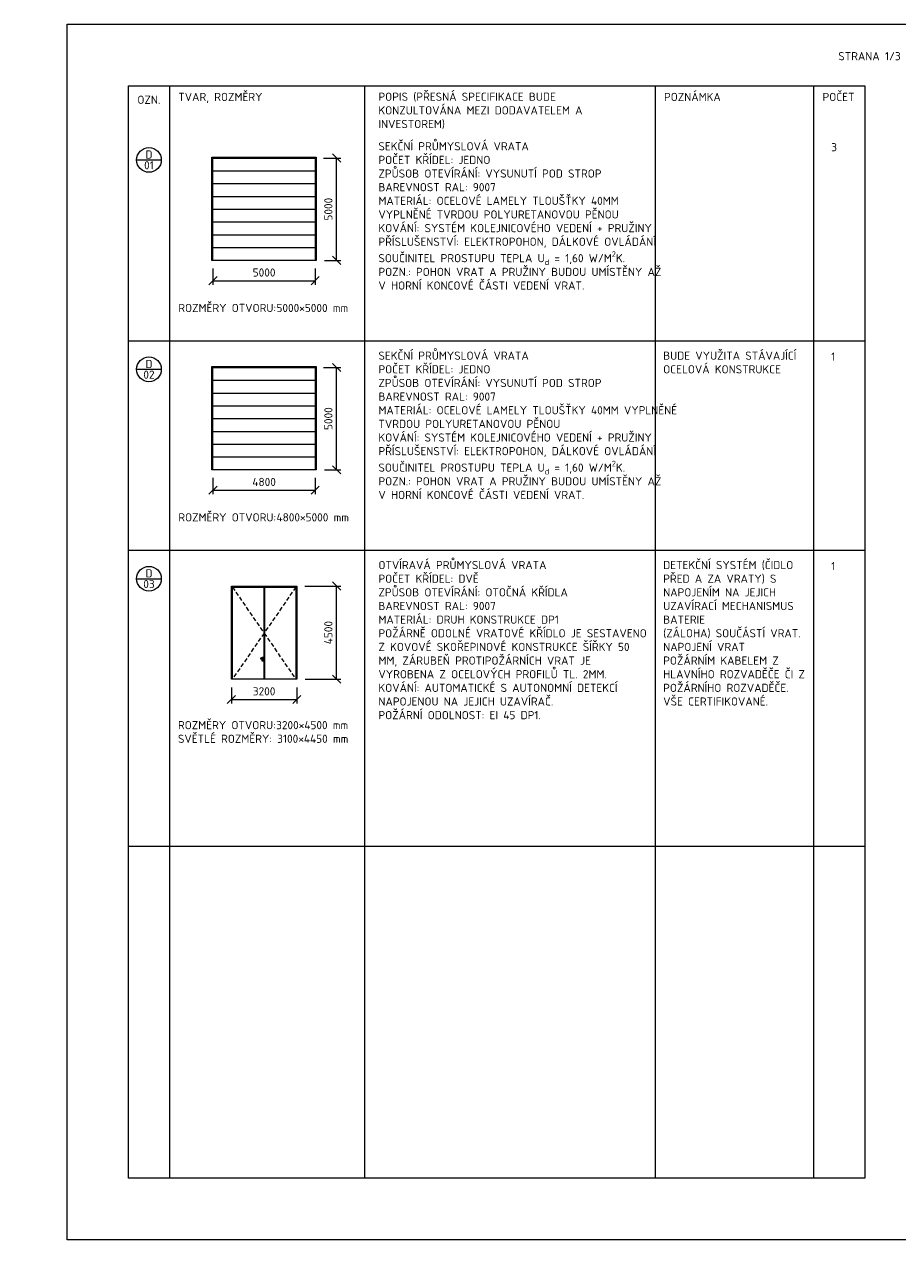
# Model space of a CAD drawing. Header units: millimetres. Extents: x 22658 to 127420, y -26060 to 5012.
# Tile 2 of 4: x 63372 to 84725, y -26060 to 3640. Entities that reach past the tile are written whole.
import ezdxf
from ezdxf.enums import TextEntityAlignment as Align

# ---------------------------------------------------------------- set-up
doc = ezdxf.new("R2010")
doc.units = ezdxf.units.MM
doc.header["$LTSCALE"] = 200
doc.linetypes.add('DASHED', pattern=[0.75, 0.5, -0.25])
doc.layers.get('Defpoints').update_dxf_attribs({"color": 253})
for name, color, linetype, lineweight in [('A99_N_kce-pod', 7, 'DASHED', 20), ('A99_N_kce-pohl', 7, 'Continuous', 20), ('A99_N_koty-100', 160, 'Continuous', 9), ('A99_N_leg-ram', 7, 'Continuous', 9), ('A99_N_leg-text', 7, 'Continuous', 9), ('A99_N_txt-popis-mist', 252, 'Continuous', 9), ('A99_N_znaceni', 160, 'Continuous', 9), ('A99_S_txt-popis-100', 240, 'Continuous', 9)]:
    doc.layers.add(name, color=color, linetype=linetype, lineweight=lineweight)
doc.styles.add('A99_kota', font='isocpeur.ttf')
doc.styles.add('A99_popis', font='isocpeur.ttf')
doc.dimstyles.new('A99_kota-100', dxfattribs={"dimscale": 100, "dimtxt": 2, "dimasz": 2, "dimexe": 1, "dimexo": 5, "dimgap": 1, "dimtad": 1, "dimdec": 0, "dimtxsty": 'A99_kota', "dimblk": 'OBLIQUE', "dimcen": 2.5, "dimclrt": 5, "dimadec": 0, "dimazin": 0, "dimtfac": 1, "dimtdec": 0, "dimtix": 1, "dimtmove": 2, "dimatfit": 3, "dimfxl": 0, "dimlwd": -1, "dimlwe": -1, "dimarcsym": 0})

# ---------------------------------------------------------------- blocks, each defined once
blk = doc.blocks.new('*U40')
at = {"color": 0, "linetype": 'ByBlock'}
blk.add_line((-3.02, 0), (3.02, 0), dxfattribs=at)
blk.add_circle((0, 0), 3.02, dxfattribs=at)
at = {"color": 0, "linetype": 'ByBlock', "style": 'A99_popis'}
for tag, p in [('KATEGORIE', (0, 1.31)), ('PRVEK', (0, -1.3))]:
    blk.add_attdef(tag, text='', height=2, dxfattribs=at).set_placement(p, align=Align.MIDDLE_CENTER)
blk = doc.blocks.new('_OBLIQUE')
at = {"color": 0, "linetype": 'ByBlock'}
blk.add_line((-0.5, -0.5), (0.5, 0.5), dxfattribs=at)
blk = doc.blocks.new('*D55')
at = {"layer": 'A99_N_koty-100', "color": 0, "transparency": 16777216}
for p, q in [((70685, 372), (71107, 372)), ((71007, -2128), (71007, 372)), ((70710, -2128), (71107, -2128))]:
    blk.add_line(p, q, dxfattribs=at)
at = {"layer": 'Defpoints', "color": 0, "transparency": 16777216}
for p in [(70485, 372), (71007, 372), (70510, -2128)]:
    blk.add_point(p, dxfattribs=at)
at = {"layer": 'A99_N_koty-100', "color": 0, "transparency": 16777216, "xscale": 200, "yscale": 200, "zscale": 200}
for p, rotation in [((71007, 372), 90), ((71007, -2128), 270)]:
    blk.add_blockref('_OBLIQUE', p, dxfattribs=dict(at, rotation=rotation))
at = {"layer": 'A99_N_koty-100', "color": 5, "transparency": 16777216, "insert": (70807, -878), "char_height": 200, "attachment_point": 5, "rotation": 90, "style": 'A99_kota'}
blk.add_mtext('5000', dxfattribs=at)
blk = doc.blocks.new('*D56')
at = {"layer": 'A99_N_koty-100', "color": 0, "transparency": 16777216}
for p, q in [((67985, -2328), (67985, -2725)), ((70485, -2328), (70485, -2725)), ((67985, -2625), (70485, -2625))]:
    blk.add_line(p, q, dxfattribs=at)
at = {"layer": 'Defpoints', "color": 0, "transparency": 16777216}
for p in [(67985, -2128), (70485, -2128), (70485, -2625)]:
    blk.add_point(p, dxfattribs=at)
at = {"layer": 'A99_N_koty-100', "color": 0, "transparency": 16777216, "xscale": 200, "yscale": 200, "zscale": 200, "rotation": 180}
blk.add_blockref('_OBLIQUE', (67985, -2625), dxfattribs=at)
at = {"layer": 'A99_N_koty-100', "color": 0, "transparency": 16777216, "xscale": 200, "yscale": 200, "zscale": 200}
blk.add_blockref('_OBLIQUE', (70485, -2625), dxfattribs=at)
at = {"layer": 'A99_N_koty-100', "color": 5, "transparency": 16777216, "insert": (69235, -2425), "char_height": 200, "attachment_point": 5, "style": 'A99_kota'}
blk.add_mtext('5000', dxfattribs=at)
blk = doc.blocks.new('*D57')
at = {"layer": 'A99_N_koty-100', "color": 0, "transparency": 16777216}
for p, q in [((70685, -4746), (71107, -4746)), ((71007, -7246), (71007, -4746)), ((70710, -7246), (71107, -7246))]:
    blk.add_line(p, q, dxfattribs=at)
at = {"layer": 'Defpoints', "color": 0, "transparency": 16777216}
for p in [(70485, -4746), (71007, -4746), (70510, -7246)]:
    blk.add_point(p, dxfattribs=at)
at = {"layer": 'A99_N_koty-100', "color": 0, "transparency": 16777216, "xscale": 200, "yscale": 200, "zscale": 200}
for p, rotation in [((71007, -4746), 90), ((71007, -7246), 270)]:
    blk.add_blockref('_OBLIQUE', p, dxfattribs=dict(at, rotation=rotation))
at = {"layer": 'A99_N_koty-100', "color": 5, "transparency": 16777216, "insert": (70807, -5996), "char_height": 200, "attachment_point": 5, "rotation": 90, "style": 'A99_kota'}
blk.add_mtext('5000', dxfattribs=at)
blk = doc.blocks.new('*D58')
at = {"layer": 'A99_N_koty-100', "color": 0, "transparency": 16777216}
for p, q in [((67985, -7446), (67985, -7843)), ((70485, -7446), (70485, -7843)), ((67985, -7743), (70485, -7743))]:
    blk.add_line(p, q, dxfattribs=at)
at = {"layer": 'Defpoints', "color": 0, "transparency": 16777216}
for p in [(67985, -7246), (70485, -7246), (70485, -7743)]:
    blk.add_point(p, dxfattribs=at)
at = {"layer": 'A99_N_koty-100', "color": 0, "transparency": 16777216, "xscale": 200, "yscale": 200, "zscale": 200, "rotation": 180}
blk.add_blockref('_OBLIQUE', (67985, -7743), dxfattribs=at)
at = {"layer": 'A99_N_koty-100', "color": 0, "transparency": 16777216, "xscale": 200, "yscale": 200, "zscale": 200}
blk.add_blockref('_OBLIQUE', (70485, -7743), dxfattribs=at)
at = {"layer": 'A99_N_koty-100', "color": 5, "transparency": 16777216, "insert": (69235, -7543), "char_height": 200, "attachment_point": 5, "style": 'A99_kota'}
blk.add_mtext('{\\C5;4800}', dxfattribs=at)
blk = doc.blocks.new('*D63')
at = {"layer": 'A99_N_koty-100', "color": 0, "transparency": 16777216}
for p, q in [((70234, -10088), (71107, -10088)), ((71007, -12363), (71007, -10088)), ((70235, -12363), (71107, -12363))]:
    blk.add_line(p, q, dxfattribs=at)
at = {"layer": 'Defpoints', "color": 0, "transparency": 16777216}
for p in [(70034, -10088), (71007, -10088), (70035, -12363)]:
    blk.add_point(p, dxfattribs=at)
at = {"layer": 'A99_N_koty-100', "color": 0, "transparency": 16777216, "xscale": 200, "yscale": 200, "zscale": 200}
for p, rotation in [((71007, -10088), 90), ((71007, -12363), 270)]:
    blk.add_blockref('_OBLIQUE', p, dxfattribs=dict(at, rotation=rotation))
at = {"layer": 'A99_N_koty-100', "color": 5, "transparency": 16777216, "insert": (70807, -11225), "char_height": 200, "attachment_point": 5, "rotation": 90, "style": 'A99_kota'}
blk.add_mtext('{\\C5;4500}', dxfattribs=at)
blk = doc.blocks.new('*D64')
at = {"layer": 'A99_N_koty-100', "color": 0, "transparency": 16777216}
for p, q in [((68435, -12563), (68435, -12960)), ((70035, -12563), (70035, -12960)), ((68435, -12860), (70035, -12860))]:
    blk.add_line(p, q, dxfattribs=at)
at = {"layer": 'Defpoints', "color": 0, "transparency": 16777216}
for p in [(68435, -12363), (70035, -12363), (70035, -12860)]:
    blk.add_point(p, dxfattribs=at)
at = {"layer": 'A99_N_koty-100', "color": 0, "transparency": 16777216, "xscale": 200, "yscale": 200, "zscale": 200, "rotation": 180}
blk.add_blockref('_OBLIQUE', (68435, -12860), dxfattribs=at)
at = {"layer": 'A99_N_koty-100', "color": 0, "transparency": 16777216, "xscale": 200, "yscale": 200, "zscale": 200}
blk.add_blockref('_OBLIQUE', (70035, -12860), dxfattribs=at)
at = {"layer": 'A99_N_koty-100', "color": 5, "transparency": 16777216, "insert": (69235, -12660), "char_height": 200, "attachment_point": 5, "style": 'A99_kota'}
blk.add_mtext('{\\C5;3200}', dxfattribs=at)

msp = doc.modelspace()

# ---------------------------------------------------------------- linework, layer by layer
at = {"layer": 'A99_N_kce-pod', "color": 10}
for points in [[(68459.5, -10112.7), (69234.5, -11237.7), (68459.5, -12362.7)], [(70009.5, -10112.7), (69234.5, -11237.7), (70009.5, -12362.7)]]:
    msp.add_lwpolyline(points, dxfattribs=at)
at = {"layer": 'A99_N_kce-pohl', "color": 10}
for points in [[(67959.5, -2128.3), (67959.5, 396.7), (70509.5, 396.7), (70509.5, -2128.3)], [(67984.5, -2128.3), (67984.5, 371.7), (70484.5, 371.7), (70484.5, -2128.3)], [(67959.5, -7245.5), (67959.5, -4720.5), (70509.5, -4720.5), (70509.5, -7245.5)], [(67984.5, -7245.5), (67984.5, -4745.5), (70484.5, -4745.5), (70484.5, -7245.5)], [(68434.5, -12362.7), (68434.5, -10087.7), (70034.2, -10087.7), (70034.5, -12362.7)], [(68459.5, -12362.7), (68459.5, -10112.7), (70009.5, -10112.7), (70009.5, -12362.7)], [(69147.5, -11850.2), (69147.5, -11862.7), (69197.5, -11862.7), (69197.5, -11850.2)]]:
    msp.add_lwpolyline(points, close=True, dxfattribs=at)
for points in [[(67984.5, 59.2), (67984.5, 59.2), (70484.5, 59.2)], [(67984.5, -253.3), (67984.5, -253.3), (70484.5, -253.3)], [(67984.5, -565.8), (67984.5, -565.8), (70484.5, -565.8)], [(67984.5, -878.3), (67984.5, -878.3), (70484.5, -878.3)], [(67984.5, -1190.8), (67984.5, -1190.8), (70484.5, -1190.8)], [(67984.5, -1503.3), (67984.5, -1503.3), (70484.5, -1503.3)], [(67984.5, -1815.8), (67984.5, -1815.8), (70484.5, -1815.8)], [(67984.5, -5058), (67984.5, -5058), (70484.5, -5058)], [(67984.5, -5370.5), (67984.5, -5370.5), (70484.5, -5370.5)], [(67984.5, -5683), (67984.5, -5683), (70484.5, -5683)], [(67984.5, -5995.5), (67984.5, -5995.5), (70484.5, -5995.5)], [(67984.5, -6308), (67984.5, -6308), (70484.5, -6308)], [(67984.5, -6620.5), (67984.5, -6620.5), (70484.5, -6620.5)], [(67984.5, -6933), (67984.5, -6933), (70484.5, -6933)], [(69234.5, -12362.7), (69234.5, -10112.7)], [(69249.7, -12360.5), (69249.7, -10110.5)], [(69185, -11850.2), (69185, -11825.2), (69210, -11825.2), (69210, -11925.2), (69185, -11925.2), (69185, -11862.7)]]:
    msp.add_lwpolyline(points, dxfattribs=at)
at = {"layer": 'A99_N_leg-ram'}
for p, q in [((65920, -4091.3), (83920, -4091.3)), ((65922.2, -9208.5), (83922.2, -9208.5)), ((65922.1, -16443.1), (83922.1, -16443.1))]:
    msp.add_line(p, q, dxfattribs=at)
at = {"layer": 'A99_N_leg-ram', "const_width": 2}
msp.add_lwpolyline([(65920, 2140), (83920, 2140), (83920, 1025.8), (65920, 1025.8)], close=True, dxfattribs=at)
at = {"layer": 'A99_N_leg-ram'}
for points in [[(65920, 2140), (83920, 2140), (83920, -24560), (65920, -24560)], [(66920, 2140), (66920, 2140)]]:
    msp.add_lwpolyline(points, close=True, dxfattribs=at)
for points in [[(66920, 2140), (66920, -24560)], [(71690, 2140), (71690, -24560)], [(78794.6, 2140), (78794.6, -24560)], [(82670, 2140), (82670, -24560)]]:
    msp.add_lwpolyline(points, dxfattribs=at)
at = {"layer": 'A99_N_txt-popis-mist'}
msp.add_lwpolyline([(64420, 3640), (85420, 3640), (85420, -26060), (64420, -26060)], close=True, dxfattribs=at)

# ---------------------------------------------------------------- block references
at = {"layer": 'A99_N_znaceni', "color": 5, "xscale": 100, "yscale": 100, "zscale": 100}
for p, values in [((66420, 326.1), {'KATEGORIE': 'D', 'PRVEK': '01'}), ((66420, -4791.1), {'KATEGORIE': 'D', 'PRVEK': '02'})]:
    msp.add_blockref('*U40', p, dxfattribs=at).add_auto_attribs(values)
at = {"layer": 'A99_N_znaceni', "color": 5}
ref = msp.add_blockref('*U40', (66420, -9908.3), dxfattribs=dict(at, xscale=100, yscale=100, zscale=100))
ref.add_attrib('KATEGORIE', 'D', dxfattribs={"layer": '0', "color": 5, "linetype": 'ByBlock', "height": 200, "style": 'A99_popis'}).set_placement((66420, -9777.3), align=Align.MIDDLE_CENTER)
ref.add_attrib('PRVEK', '03', dxfattribs={"layer": '0', "color": 5, "linetype": 'ByBlock', "height": 200, "style": 'A99_popis'}).set_placement((66420, -10038.1), align=Align.MIDDLE_CENTER)

# ---------------------------------------------------------------- texts
at = {"layer": 'A99_N_leg-text', "insert": (23637.2, -6765), "char_height": 200, "attachment_point": 1, "style": 'A99_popis'}
msp.add_mtext_dynamic_manual_height_columns('\\pi-400,l400,t400,600;{\\fSymbol|b0|i0|c2|p18;·^I}PŘED VÝROBOU JE NUTNÉ VEŠKERÉ ROZMĚRY OTVORŮ ZAMĚŘIT PŘÍMO NA STAVBĚ.\\P{\\fSymbol|b0|i0|c2|p18;·^I}PŘI REALIZACI JE NUTNÉ DODRŽET PLATNOU LEGISLATIVU - ZÁKONY, NAŘÍZENÍ VLÁDY, VYHLÁŠKY A DÁLE ROZHODNUTÍ A ZÁVAZNÁ STANOVISKA DOTČENÝCH ORGÁNŮ.\\P{\\fSymbol|b0|i0|c2|p18;·^I}PŘED VÝROBOU JE NUTNÉ PŘEDLOŽIT V DOSTATEČNÉM PŘEDSTIHU DÍLENSKOU DOKUMENTACI K ODSOUHLASENÍ INVESTOROVI A AUTORSKÉMU DOZORU. KONSTRUKČNÍ SCHÉMATA ANI OSTATNÍ VÝKRESY DÍLENSKOU (VÝROBNÍ) DOKUMENTACI NENAHRAZUJÍ.\\P{\\fSymbol|b0|i0|c2|p18;·^I}PŘI REALIZACI JE NUTNÉ DODRŽET ZÁVAZNÉ POŽADAVKY PLATNÝCH ČSN. KONSTRUKCE, NA KTERÉ SE NEVZTAHUJÍ ZÁVAZNÁ USTANOVENÍ ČSN, BUDOU PROVEDENY DLE NEZÁVAZNÝCH POŽADAVKŮ PLATNÝCH ČSN NEBO DODAVATEL JINÝM ZPŮSOBEM PROKAZATELNĚ DOLOŽÍ JEJICH FUNKČNOST.\\P{\\fSymbol|b0|i0|c2|p18;·^I}DODAVATEL GARANTUJE VEŠKERÉ VLASTNOSTI PRVKŮ.\\P{\\fSymbol|b0|i0|c2|p18;·^I}KOTVENÍ PRVKŮ, KOTEVNÍ MATERIÁLY A TECHNOLOGIE PROVÁDĚNÍ BUDOU GARANTOVÁNY DODAVATELEM. ATYPICKÉ POSTUPY BUDOU KONZULTOVÁNY S AUTORSKÝM DOZOREM.\\P{\\fSymbol|b0|i0|c2|p18;·^I}V RÁMCI DÍLENSKÉ DOKUMENTACE BUDE ŘEŠEN ZPŮSOB DILATACÍ.\\P{\\fSymbol|b0|i0|c2|p18;·^I}DVEŘE KRESLENY Z EXTERIÉROVÉHO POHLEDU, POKUD NENÍ UVEDENO JINAK\\P\\pi0,l0,tz;\\P\\P\\pi-400,l400,t400,600;{\\fSymbol|b0|i0|c2|p18;·^I}NEDÍLNOU SOUČÁSTÍ VÝPISU JSOU INFORMACE A PARAMETRY, KTERÉ JSOU UVEDENY V D.1.1-01_TECHNICKÁ ZPRÁVA. TECHNICKÁ ZPRÁVA I OSTATNÍ ČÁSTI DOKUMENTACE TVOŘÍ JEDEN KOMPLEXNĚ UCELENÝ CELEK.', width=18731.574, gutter_width=0, heights=[7256.8], dxfattribs=at)
at = {"layer": 'A99_S_txt-popis-100', "char_height": 200, "attachment_point": 1, "style": 'A99_kota'}
for s, width, gutter_width, insert in [('{\\fISOCPEUR|b1|i0|c238|p34;STRANA 1/3}', 1497.827, 1, (83272.2, 2961)), ('{\\fISOCPEUR|b1|i0|c238|p34;OZN.}', 576.184, 1, (66137.2, 1895.9)), ('{\\fISOCPEUR|b1|i0|c238|p34;TVAR, ROZMĚRY}', 4915.047, 1, (67137.2, 1965.3)), ('{\\fISOCPEUR|b1|i0|c238|p34;POPIS (PŘESNÁ SPECIFIKACE BUDE KONZULTOVÁNA MEZI DODAVATELEM A INVESTOREM)}', 6306.175, 1, (72030, 1970)), ('{\\fISOCPEUR|b1|i0|c238|p34;POZNÁMKA}', 2807.247, 1, (79011.8, 1965.3)), ('{\\fISOCPEUR|b1|i0|c238|p34;POČET}', 758.304, 1, (82887.2, 1965.3)), ('{\\fISOCPEUR|b1|i0|c238|p34;3}', 200, 1250, (83100, 737.3)), ('ROZMĚRY OTVORU:^I5000×5000 mm', 4922.093, 1250, (67137.2, -3191.3)), ('{\\fISOCPEUR|b1|i0|c238|p34;1}', 200, 1250, (83100, -4379.9)), ('ROZMĚRY OTVORU:^I4800×5000 mm', 4922.093, 1250, (67137.2, -8308.5)), ('{\\fISOCPEUR|b1|i0|c238|p34;1}', 200, 1250, (83100, -9497)), ('ROZMĚRY OTVORU:^I3200×4500 mm\\PSVĚTLÉ ROZMĚRY: 3100×4450 mm', 4327.802, 1250, (67129.1, -13386.1))]:
    msp.add_mtext_dynamic_manual_height_columns(s, width=width, gutter_width=gutter_width, heights=[0], dxfattribs=dict(at, insert=insert))
for s, insert, width in [('\\A1;{\\fISOCPEUR|b1|i0|c238|p34;SEKČNÍ PRŮMYSLOVÁ VRATA \\PPOČET KŘÍDEL: }JEDNO{\\fISOCPEUR|b1|i0|c238|p34;\\PZPŮSOB OTEVÍRÁNÍ:} VYSUNUTÍ POD STROP\\P{\\fISOCPEUR|b1|i0|c238|p34;BAREVNOST RAL:} 9007\\P{\\fISOCPEUR|b1|i0|c238|p34;MATERIÁL:} OCELOVÉ LAMELY TLOUŠŤKY 40MM VYPLNĚNÉ TVRDOU POLYURETANOVOU PĚNOU{\\L\\P\\fISOCPEUR|b1|i0|c238|p34;\\lKOVÁNÍ:} SYSTÉM KOLEJNICOVÉHO VEDENÍ + PRUŽINY\\P{\\fISOCPEUR|b1|i0|c238|p34;PŘÍSLUŠENSTVÍ:} ELEKTROPOHON, DÁLKOVÉ OVLÁDÁNÍ\\P{\\fISOCPEUR|b1|i0|c238|p34;SOUČINITEL PROSTUPU TEPLA U\\H0.7x;\\S^ d;\\H1.42857x; = 1,60 W/M\\H0.7x;\\S2^ ;\\H1.42857x;K.\\PPOZN.: POHON VRAT A PRUŽINY BUDOU UMÍSTĚNY AŽ V\\~HORNÍ KONCOVÉ ČÁSTI VEDENÍ VRAT.}', (72030, 760), 6805.446), ('{\\fISOCPEUR|b1|i0|c238|p34;SEKČNÍ PRŮMYSLOVÁ VRATA \\PPOČET KŘÍDEL: }JEDNO{\\fISOCPEUR|b1|i0|c238|p34;\\PZPŮSOB OTEVÍRÁNÍ:} VYSUNUTÍ POD STROP\\P{\\fISOCPEUR|b1|i0|c238|p34;BAREVNOST RAL:} 9007\\P{\\fISOCPEUR|b1|i0|c238|p34;MATERIÁL:} OCELOVÉ LAMELY TLOUŠŤKY 40MM VYPLNĚNÉ TVRDOU POLYURETANOVOU PĚNOU{\\L\\P\\fISOCPEUR|b1|i0|c238|p34;\\lKOVÁNÍ:} SYSTÉM KOLEJNICOVÉHO VEDENÍ + PRUŽINY\\P{\\fISOCPEUR|b1|i0|c238|p34;PŘÍSLUŠENSTVÍ:} ELEKTROPOHON, DÁLKOVÉ OVLÁDÁNÍ\\P{\\A1;\\fISOCPEUR|b1|i0|c238|p34;SOUČINITEL PROSTUPU TEPLA U\\H0.7x;\\S^ d;\\H1.42857x; = 1,60 W/M\\H0.7x;\\S2^ ;\\H1.42857x;K.\\PPOZN.: POHON VRAT A PRUŽINY BUDOU UMÍSTĚNY AŽ V\\~HORNÍ KONCOVÉ ČÁSTI VEDENÍ VRAT.}', (72030, -4357.2), 6849.988), ('BUDE VYUŽITA STÁVAJÍCÍ OCELOVÁ KONSTRUKCE', (78991.7, -4357.2), 3628.051), ('{\\fISOCPEUR|b1|i0|c238|p34;OTVÍRAVÁ PRŮMYSLOVÁ VRATA \\PPOČET KŘÍDEL: }DVĚ\\P{\\fISOCPEUR|b1|i0|c238|p34;ZPŮSOB OTEVÍRÁNÍ:} OTOČNÁ KŘÍDLA\\P{\\fISOCPEUR|b1|i0|c238|p34;BAREVNOST RAL:} 9007\\P{\\fISOCPEUR|b1|i0|c238|p34;MATERIÁL:} DRUH KONSTRUKCE DP1\\PPOŽÁRNĚ ODOLNÉ VRATOVÉ KŘÍDLO JE SESTAVENO Z KOVOVÉ SKOŘEPINOVÉ KONSTRUKCE ŠÍŘKY 50 MM, ZÁRUBEŇ PROTIPOŽÁRNÍCH VRAT JE VYROBENA Z OCELOVÝCH PROFILŮ TL. 2MM.\\P{\\fISOCPEUR|b1|i0|c238|p34;KOVÁNÍ:} AUTOMATICKÉ S AUTONOMNÍ DETEKCÍ NAPOJENOU NA JEJICH UZAVÍRAČ.\\P{\\fISOCPEUR|b1|i0|c238|p34;POŽÁRNÍ ODOLNOST: EI 45 DP1.}', (72030, -9474.3), 6616.147), ('DETEKČNÍ SYSTÉM (ČIDLO PŘED A ZA VRATY) S NAPOJENÍM NA JEJICH UZAVÍRACÍ MECHANISMUS BATERIE (ZÁLOHA)\\~SOUČÁSTÍ VRAT. NAPOJENÍ VRAT\\~\\PPOŽÁRNÍM KABELEM Z HLAVNÍHO ROZVADĚČE\\~ČI Z POŽÁRNÍHO ROZVADĚČE. VŠE CERTIFIKOVANÉ.', (78991.7, -9474.3), 3628.051)]:
    msp.add_mtext(s, dxfattribs=dict(at, insert=insert, width=width))

# ---------------------------------------------------------------- dimensions: what is measured, and where the dimension line sits
at = {"layer": 'A99_N_koty-100', "color": 5}
for base, p1, p2, text, picture, middle in [((71006.6, 371.7), (70509.5, -2128.3), (70484.5, 371.7), '5000', '*D55', (70806.6, -878.3)), ((71006.6, -4745.5), (70509.5, -7245.5), (70484.5, -4745.5), '5000', '*D57', (70806.6, -5995.5)), ((71006.6, -10087.7), (70034.5, -12362.7), (70034.2, -10087.7), '{\\C5;4500}', '*D63', (70806.6, -11225.2))]:
    dim = msp.add_linear_dim(base=base, p1=p1, p2=p2, angle=90, text=text, dimstyle='A99_kota-100', override={"dimexo": 2, "dimfxl": 50}, dxfattribs=at)
    dim.commit()
    dim.dimension.update_dxf_attribs({"geometry": picture, "text_midpoint": middle})
for base, p1, p2, text, picture, middle in [((70484.5, -2625.4), (67984.5, -2128.3), (70484.5, -2128.3), '5000', '*D56', (69234.5, -2425.4)), ((70484.5, -7742.6), (67984.5, -7245.5), (70484.5, -7245.5), '{\\C5;4800}', '*D58', (69234.5, -7542.6)), ((70034.5, -12859.7), (68434.5, -12362.7), (70034.5, -12362.7), '{\\C5;3200}', '*D64', (69234.5, -12659.7))]:
    dim = msp.add_linear_dim(base=base, p1=p1, p2=p2, text=text, dimstyle='A99_kota-100', override={"dimexo": 2, "dimfxl": 50}, dxfattribs=at)
    dim.commit()
    dim.dimension.update_dxf_attribs({"geometry": picture, "text_midpoint": middle})

doc.saveas('drawing.dxf')
